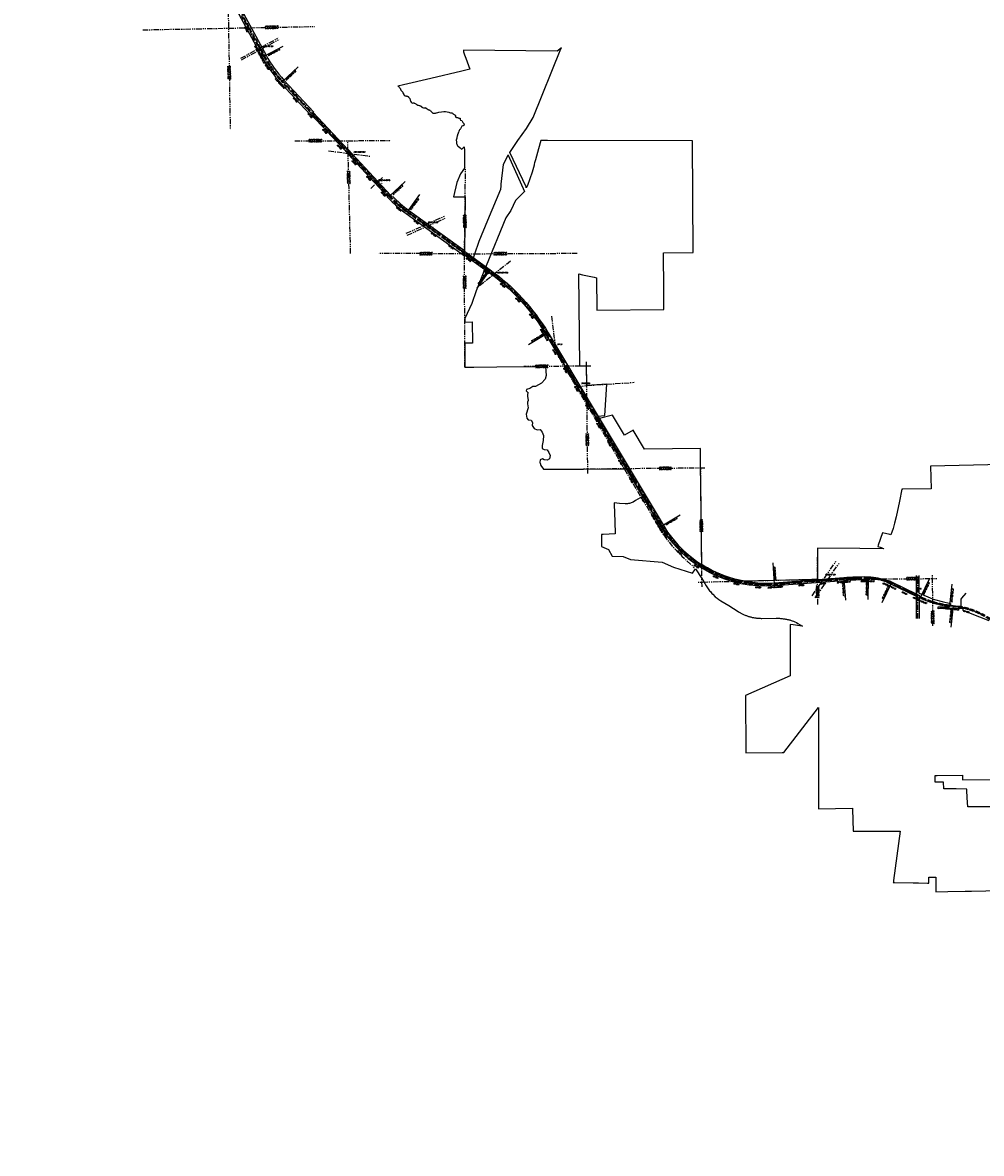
# Model space of a CAD drawing. Extents: x 161904 to 218308, y 394427 to 489441.
# Tile 1 of 19: x 167789 to 190138, y 396111 to 422468. Entities that reach past the tile are written whole.
import ezdxf
from ezdxf.enums import TextEntityAlignment as Align

# ---------------------------------------------------------------- set-up
doc = ezdxf.new("R2010")
doc.units = 0
doc.header["$LTSCALE"] = 200
doc.header["$MEASUREMENT"] = 0
for name, pattern in [('A-PHANTOM2', [1.25, 0.625, -0.125, 0.125, -0.125, 0.125, -0.125]), ('DR_X_EDGE OF WATER', [1.25, 0.625, -0.125, 0.125, -0.125, 0.125, -0.125]), ('GE_X_CENTERLINE 2', [1, 0.625, -0.125, 0.125, -0.125]), ('GE_X_CENTERLINE 4', [3.5, 2, -0.5, 0.5, -0.5]), ('RW_P_Const. Limits 1', [0.7, 0.5, -0.1, 0, -0.1]), ('X_Existing 4', [0.1875, 0.125, -0.0625])]:
    doc.linetypes.add(name, pattern=pattern)
doc.layers.get('0').update_dxf_attribs({"linetype": 'CONTINUOUS'})
for name, color, linetype in [('0_CJS_WORK', 40, 'CONTINUOUS'), ('BR_X_BRIDGE', 210, 'X_Existing 4'), ('DV_X_CORP', 2, 'Dv_X_Corp. Line 3'), ('DV_X_SECTION_LINE', 2, 'A-PHANTOM2'), ('GE_X_CL_100_SCALE', 2, 'GE_X_CENTERLINE 4'), ('GE_X_CL_ROAD', 2, 'GE_X_CENTERLINE 2'), ('GE_X_TEXT', 2, 'CONTINUOUS'), ('HY_X_WATER_EDGE', 124, 'DR_X_EDGE OF WATER'), ('PNTDESC', 3, 'CONTINUOUS'), ('PNTELEV', 5, 'CONTINUOUS'), ('PNTNO', 7, 'CONTINUOUS'), ('PNTS_Abutment', 1, 'CONTINUOUS'), ('RW_P_CLIMITS', 110, 'RW_P_Const. Limits 1'), ('RW_X_RW', 220, 'RW_X_Ex RW')]:
    doc.layers.add(name, color=color, linetype=linetype)
doc.styles.add('LINETYPE', font='romans.shx', dxfattribs={"width": 0.9})
doc.styles.add('PTXT', font='TXT')
doc.styles.add('romans', font='romans.shx', dxfattribs={"width": 0.75, "oblique": 22.5})
doc.linetypes.add('Dv_X_Corp. Line 3', pattern='A,0.175,-0.01,["/",LINETYPE,S=0.1,R=0,X=-0.01,Y=0.034],-0.01,0.175,-0.01,["/",LINETYPE,S=0.05,R=0,X=-0.005,Y=0.017],-0.01', length=0.39)
doc.linetypes.add('RW_X_Ex RW', pattern='A,1,-0.25,1,-0.25,1,-0.25,1,-0.25,["Ex. R/W",LINETYPE,S=0.1,R=0,X=-0.195,Y=-0.05],-0.5', length=5.5)

# ---------------------------------------------------------------- blocks, each defined once
blk = doc.blocks.new('SPT4')
at = {"color": 0, "linetype": 'Continuous'}
blk.add_circle((0, 0), 0.5, dxfattribs=at)
blk = doc.blocks.new('SRVPNO1')
at = {"layer": 'PNTDESC', "style": 'PTXT'}
blk.add_attdef('DESC2', text='', height=1, dxfattribs=at).set_placement((0, -1.75), align=Align.CENTER)
at = {"layer": 'PNTELEV', "style": 'PTXT'}
blk.add_attdef('ELEV2', (1.5, -0.5), '', height=1, dxfattribs=at)
at = {"layer": 'PNTNO', "style": 'PTXT'}
blk.add_attdef('PT#', text='', height=1, dxfattribs=at).set_placement((0, 0.75), align=Align.CENTER)

msp = doc.modelspace()

# ---------------------------------------------------------------- linework, layer by layer
at = {"layer": 'BR_X_BRIDGE'}
for points in [[(173312, 421892), (173302, 421886), (173335, 421826), (173345, 421832)], [(176028, 418752), (176065, 418712), (176072, 418719), (176035, 418759)], [(177139, 417776), (177251, 417696), (177257, 417704), (177145, 417784)], [(186630, 409484), (186366, 409464), (186362, 409453), (186631, 409474)]]:
    msp.add_lwpolyline(points, close=True, dxfattribs=at)
at = {"layer": 'DV_X_CORP', "flags": 128}
msp.add_lwpolyline([(180349, 421881), (180253, 421802), (178068, 421826), (178068, 421814), (178069, 421789), (178073, 421766), (178079, 421742), (178088, 421719), (178121, 421642), (178183, 421471), (178215, 421382), (178031, 421339), (177303, 421168), (176670, 421019), (176539, 420988), (176548, 420981), (176557, 420975), (176566, 420968), (176568, 420967), (176568, 420965), (176571, 420958), (176582, 420943), (176586, 420936), (176592, 420929), (176596, 420925), (176598, 420922), (176600, 420917), (176608, 420896), (176612, 420888), (176619, 420878), (176626, 420874), (176629, 420871), (176636, 420861), (176643, 420852), (176648, 420846), (176651, 420842), (176652, 420841), (176652, 420838), (176653, 420828), (176660, 420813), (176673, 420795), (176677, 420790), (176679, 420784), (176684, 420775), (176696, 420765), (176710, 420763), (176719, 420762), (176730, 420758), (176736, 420757), (176747, 420751), (176759, 420751), (176768, 420746), (176773, 420744), (176781, 420737), (176786, 420733), (176793, 420725), (176801, 420714), (176813, 420700), (176815, 420697), (176817, 420689), (176819, 420680), (176819, 420662), (176827, 420645), (176831, 420632), (176844, 420626), (176844, 420622), (176845, 420610), (176867, 420595), (176883, 420591), (176897, 420596), (176897, 420596), (176898, 420595), (176910, 420595), (176913, 420595), (176917, 420593), (176927, 420589), (176943, 420583), (176957, 420575), (176963, 420570), (176979, 420559), (176999, 420547), (177012, 420542), (177031, 420538), (177044, 420533), (177056, 420531), (177064, 420528), (177068, 420525), (177072, 420522), (177076, 420517), (177083, 420509), (177093, 420503), (177102, 420497), (177112, 420492), (177134, 420484), (177161, 420483), (177172, 420484), (177178, 420486), (177182, 420483), (177191, 420476), (177198, 420472), (177204, 420467), (177213, 420462), (177221, 420457), (177229, 420453), (177234, 420449), (177238, 420446), (177242, 420441), (177251, 420435), (177261, 420432), (177269, 420432), (177274, 420431), (177284, 420426), (177288, 420422), (177295, 420417), (177304, 420407), (177305, 420407), (177319, 420385), (177354, 420360), (177364, 420357), (177385, 420356), (177413, 420358), (177427, 420363), (177434, 420367), (177471, 420376), (177492, 420382), (177550, 420388), (177608, 420398), (177625, 420400), (177650, 420400), (177721, 420383), (177737, 420376), (177766, 420367), (177776, 420363), (177789, 420362), (177796, 420362), (177808, 420356), (177813, 420352), (177820, 420347), (177835, 420336), (177848, 420330), (177849, 420326), (177865, 420320), (177871, 420314), (177880, 420307), (177880, 420303), (177880, 420299), (177870, 420287), (177891, 420265), (177905, 420260), (177915, 420254), (177926, 420253), (177934, 420253), (177939, 420251), (177957, 420245), (177968, 420245), (177971, 420245), (177979, 420243), (177981, 420243), (177983, 420241), (177989, 420238), (177989, 420237), (177989, 420234), (177987, 420226), (177987, 420210), (177994, 420196), (178029, 420188), (178050, 420142), (178077, 420118), (178078, 420081), (178056, 420062), (178028, 420051), (178010, 420020), (178002, 420005), (177997, 419995), (177989, 419987), (177985, 419980), (177978, 419975), (177976, 419973), (177976, 419970), (177968, 419951), (177963, 419943), (177960, 419936), (177949, 419909), (177942, 419897), (177941, 419892), (177939, 419882), (177937, 419877), (177930, 419852), (177924, 419841), (177921, 419836), (177920, 419828), (177917, 419820), (177915, 419815), (177913, 419802), (177909, 419793), (177908, 419791), (177907, 419775), (177896, 419726), (177900, 419688), (177901, 419680), (177903, 419654), (177907, 419637), (177915, 419615), (177921, 419610), (177929, 419599), (177941, 419587), (177989, 419550), (178030, 419514), (178031, 419515), (178085, 419575), (178086, 419486), (178088, 419076), (177998, 418945), (177913, 418739), (177832, 418407), (177832, 418406), (178052, 418407), (178105, 418407), (178091, 417138), (178302, 416986), (178334, 417082), (178432, 417375), (178630, 417866), (178934, 418590), (178941, 418656), (178945, 418699), (178995, 419158), (179106, 419383), (179108, 419380), (179487, 418532), (179279, 418321), (179173, 418091), (179051, 417916), (178596, 416800), (178557, 416704), (178359, 416220), (178263, 415921), (178094, 415568), (178094, 415490), (178268, 415491), (178277, 414997), (178096, 414995), (178097, 414437), (178309, 414439), (178841, 414444), (179974, 414453), (179992, 414241), (179970, 414160), (179888, 414067), (179748, 413986), (179682, 413989), (179612, 413942), (179538, 413917), (179528, 413889), (179547, 413859), (179570, 413837), (179556, 413806), (179556, 413765), (179571, 413661), (179559, 413618), (179559, 413584), (179571, 413492), (179527, 413340), (179542, 413252), (179575, 413211), (179645, 413200), (179675, 413145), (179663, 413078), (179715, 413008), (179785, 412979), (179852, 412986), (179901, 412922), (179929, 412846), (179922, 412728), (179896, 412611), (179900, 412544), (179948, 412515), (180014, 412511), (180058, 412452), (180088, 412378), (180069, 412304), (180018, 412271), (179948, 412279), (179907, 412303), (179855, 412279), (179848, 412212), (179852, 412198), (179867, 412142), (179928, 412063), (180863, 412060), (181858, 412068), (182242, 411426), (182079, 411329), (182019, 411293), (182019, 411293), (181999, 411283), (181977, 411274), (181956, 411267), (181933, 411261), (181910, 411256), (181887, 411254), (181863, 411252), (181840, 411253), (181831, 411254), (181706, 411263), (181580, 411272), (181580, 411240), (181580, 411239), (181591, 410837), (181600, 410550), (181600, 410550), (181318, 410540), (181285, 410539), (181286, 410257), (181449, 410188), (181533, 410030), (181785, 410022), (181955, 409955), (182696, 409895), (182959, 409775), (183402, 409635), (183458, 409712), (183477, 409737), (183624, 409513), (183692, 409396), (183726, 409339), (183740, 409316), (183755, 409293), (183771, 409270), (183787, 409248), (183803, 409226), (183820, 409205), (183838, 409185), (183856, 409164), (183876, 409143), (183935, 409087), (183977, 409052), (184021, 409020), (184066, 408990), (184250, 408883), (184471, 408741), (184489, 408730), (184504, 408721), (184519, 408712), (184534, 408703), (184549, 408695), (184565, 408687), (184581, 408680), (184596, 408672), (184612, 408665), (184628, 408658), (184645, 408652), (184661, 408646), (184677, 408640), (184694, 408634), (184710, 408629), (184727, 408623), (184744, 408619), (184761, 408614), (184778, 408610), (184795, 408606), (184812, 408602), (184829, 408599), (184846, 408596), (184863, 408593), (184880, 408591), (184898, 408589), (184915, 408587), (184932, 408585), (184950, 408584), (184967, 408583), (184985, 408583), (185002, 408582), (185020, 408582), (185356, 408585), (185395, 408585), (185415, 408584), (185435, 408583), (185455, 408582), (185475, 408580), (185477, 408580), (185494, 408578), (185514, 408575), (185534, 408573), (185554, 408569), (185573, 408566), (185593, 408562), (185613, 408558), (185632, 408554), (185651, 408549), (185671, 408544), (185690, 408538), (185702, 408534), (185731, 408524), (185759, 408513), (185793, 408499), (185826, 408483), (185858, 408466), (185969, 408402), (185902, 408410), (185749, 408430), (185683, 408439), (185683, 408427), (185681, 407243), (184642, 406784), (184648, 405446), (185496, 405452), (185535, 405452), (186339, 406508), (186340, 405458), (186342, 404142), (187136, 404155), (187136, 404148), (187136, 404133), (187147, 403622), (187306, 403623), (188246, 403623), (188091, 402469), (188086, 402430), (188085, 402424), (188085, 402424), (188115, 402423), (188549, 402420), (188675, 402417), (188881, 402411), (188915, 402411), (188915, 402412), (188916, 402538), (188916, 402548), (189075, 402547), (189076, 402412), (189076, 402208), (189355, 402214), (189760, 402223), (189817, 402224), (189904, 402226), (190242, 402234), (190392, 402237), (190389, 402463), (190389, 402504), (190389, 402528), (190388, 402594), (190388, 402645), (190388, 402669), (190387, 402745), (190387, 402768), (190386, 402845), (190386, 402863), (190385, 402945), (190383, 403036), (190382, 403063), (190382, 403085), (190379, 403227), (190378, 403287), (190377, 403368), (190376, 403483), (190375, 403509), (190375, 403535), (190375, 403579), (190374, 403670), (190373, 403768), (190371, 403865), (190370, 403963), (190369, 404021), (190369, 404041), (190367, 404190), (190137, 404190), (189885, 404189), (189820, 404189), (189807, 404396), (189799, 404578), (189798, 404602), (189547, 404605), (189377, 404607), (189259, 404609), (189257, 404766), (189060, 404765), (189057, 404923), (189106, 404923), (189696, 404931), (189697, 404821), (190370, 404829), (190363, 406227), (190363, 406315), (190361, 406567), (190360, 406874), (190777, 406879), (192082, 406898), (192060, 408367), (191266, 408359), (191267, 408360), (191268, 408360), (191269, 408360), (191270, 408361), (191271, 408361), (191271, 408361), (191272, 408361), (191273, 408362), (191274, 408362), (191275, 408363), (191276, 408363), (191277, 408363), (191278, 408364), (191279, 408364), (191280, 408364), (191281, 408365), (191282, 408365), (191283, 408365), (191283, 408366), (191284, 408366), (191285, 408367), (191286, 408367), (191287, 408367), (191288, 408368), (191289, 408368), (191290, 408369), (191291, 408369), (191291, 408370), (191292, 408370), (191293, 408370), (191294, 408371), (191295, 408371), (191296, 408372), (191297, 408372), (191298, 408373), (191298, 408373), (191299, 408374), (191300, 408374), (191301, 408375), (191302, 408375), (191303, 408376), (191304, 408376), (191304, 408377), (191305, 408377), (191306, 408378), (191307, 408378), (191308, 408379), (191309, 408379), (191310, 408380), (191310, 408380), (191311, 408381), (191312, 408381), (191313, 408382), (191314, 408383), (191314, 408383), (191315, 408384), (191316, 408384), (191317, 408385), (191318, 408385), (191318, 408386), (191319, 408387), (191320, 408387), (191321, 408388), (191322, 408388), (191322, 408389), (191323, 408390), (191324, 408390), (191325, 408391), (191325, 408392), (191326, 408392), (191327, 408393), (191328, 408393), (191328, 408394), (191329, 408395), (191330, 408395), (191331, 408396), (191331, 408397), (191332, 408397), (191333, 408398), (191334, 408399), (191334, 408399), (191335, 408400), (191336, 408401), (191336, 408401), (191337, 408402), (191338, 408403), (191339, 408404), (191339, 408404), (191340, 408405), (191341, 408406), (191341, 408406), (191342, 408407), (191343, 408408), (191343, 408409), (191344, 408409), (191345, 408410), (191345, 408411), (191346, 408411), (191347, 408412), (191347, 408413), (191348, 408414), (191349, 408415), (191349, 408415), (191350, 408416), (191350, 408417), (191351, 408418), (191352, 408418), (191352, 408419), (191353, 408420), (191353, 408421), (191354, 408421), (191355, 408422), (191355, 408423), (191356, 408424), (191356, 408425), (191357, 408425), (191358, 408426), (191358, 408427), (191359, 408428), (191359, 408429), (191360, 408430), (191360, 408430), (191361, 408431), (191361, 408432), (191362, 408433), (191362, 408434), (191363, 408435), (191363, 408435), (191364, 408436), (191364, 408437), (191365, 408438), (191365, 408439), (191366, 408440), (191366, 408440), (191367, 408441), (191367, 408442), (191368, 408443), (191368, 408444), (191369, 408445), (191369, 408446), (191370, 408447), (191370, 408447), (191371, 408448), (191371, 408449), (191372, 408450), (191372, 408451), (191372, 408452), (191373, 408453), (191373, 408454), (191374, 408455), (191374, 408455), (191374, 408456), (191375, 408457), (191375, 408458), (191376, 408459), (191376, 408460), (191376, 408461), (191377, 408462), (191377, 408463), (191378, 408464), (191378, 408465), (191378, 408465), (191379, 408466), (191379, 408467), (191380, 408468), (191380, 408469), (191380, 408470), (191381, 408471), (191381, 408472), (191382, 408473), (191382, 408474), (191382, 408475), (191383, 408476), (191383, 408476), (191384, 408477), (191384, 408478), (191384, 408479), (191385, 408480), (191385, 408481), (191385, 408482), (191386, 408483), (191386, 408484), (191386, 408485), (191387, 408486), (191387, 408487), (191388, 408488), (191388, 408489), (191388, 408489), (191389, 408490), (191389, 408491), (191389, 408492), (191390, 408493), (191390, 408494), (191390, 408495), (191391, 408496), (191391, 408497), (191391, 408498), (191392, 408499), (191392, 408500), (191392, 408501), (191393, 408502), (191393, 408503), (191394, 408503), (191394, 408504), (191394, 408505), (191395, 408506), (191395, 408507), (191395, 408508), (191396, 408509), (191396, 408510), (191396, 408511), (191396, 408512), (191397, 408513), (191397, 408514), (191397, 408515), (191398, 408516), (191398, 408517), (191398, 408518), (191399, 408518), (191399, 408519), (191399, 408520), (191400, 408521), (191400, 408522), (191400, 408523), (191401, 408524), (191401, 408525), (191401, 408526), (191401, 408527), (191402, 408528), (191402, 408529), (191402, 408530), (191403, 408531), (191403, 408532), (191403, 408533), (191404, 408534), (191404, 408535), (191404, 408536), (191404, 408537), (191405, 408537), (191405, 408538), (191405, 408539), (191406, 408540), (191406, 408541), (191406, 408542), (191406, 408543), (191407, 408544), (191407, 408545), (191407, 408546), (191407, 408547), (191408, 408548), (191408, 408549), (191408, 408550), (191408, 408551), (191409, 408552), (191409, 408553), (191409, 408554), (191410, 408555), (191410, 408556), (191410, 408557), (191410, 408558), (191411, 408559), (191411, 408560), (191411, 408561), (191411, 408561), (191412, 408562), (191412, 408563), (191412, 408564), (191412, 408565), (191412, 408566), (191413, 408567), (191413, 408568), (191413, 408569), (191413, 408570), (191414, 408571), (191414, 408572), (191414, 408573), (191414, 408574), (191415, 408575), (191415, 408576), (191415, 408577), (191415, 408578), (191415, 408579), (191416, 408580), (191416, 408581), (191416, 408582), (191416, 408583), (191417, 408584), (191417, 408585), (191417, 408586), (191417, 408587), (191417, 408588), (191418, 408589), (191418, 408590), (191418, 408591), (191418, 408592), (191418, 408593), (191419, 408594), (191419, 408595), (191419, 408595), (191419, 408596), (191419, 408597), (191419, 408598), (191420, 408599), (191420, 408600), (191420, 408601), (191420, 408602), (191420, 408603), (191421, 408604), (191421, 408605), (191421, 408606), (191421, 408607), (191421, 408608), (191421, 408609), (191422, 408610), (191422, 408611), (191422, 408612), (191422, 408613), (191422, 408614), (191422, 408615), (191423, 408616), (191423, 408617), (191423, 408618), (191423, 408619), (191423, 408620), (191423, 408621), (191471, 408931), (191568, 409414), (191568, 409415), (191568, 409416), (191568, 409417), (191568, 409418), (191569, 409418), (191569, 409419), (191569, 409420), (191569, 409421), (191570, 409422), (191570, 409423), (191570, 409424), (191570, 409425), (191571, 409426), (191571, 409427), (191571, 409428), (191571, 409429), (191572, 409430), (191572, 409431), (191572, 409432), (191573, 409433), (191573, 409434), (191573, 409435), (191574, 409436), (191574, 409437), (191574, 409438), (191575, 409438), (191575, 409439), (191575, 409440), (191576, 409441), (191576, 409442), (191577, 409443), (191577, 409444), (191577, 409445), (191578, 409446), (191578, 409447), (191579, 409448), (191579, 409449), (191579, 409449), (191580, 409450), (191580, 409451), (191581, 409452), (191581, 409453), (191582, 409454), (191582, 409455), (191583, 409456), (191583, 409457), (191584, 409457), (191584, 409458), (191585, 409459), (191585, 409460), (191586, 409461), (191586, 409462), (191587, 409463), (191587, 409463), (191588, 409464), (191588, 409465), (191589, 409466), (191589, 409467), (191590, 409468), (191590, 409468), (191591, 409469), (191591, 409470), (191592, 409471), (191593, 409472), (191593, 409473), (191594, 409473), (191594, 409474), (191595, 409475), (191596, 409476), (191596, 409476), (191597, 409477), (191597, 409478), (191598, 409479), (191599, 409480), (191599, 409480), (191600, 409481), (191601, 409482), (191601, 409483), (191602, 409483), (191603, 409484), (191603, 409485), (191604, 409486), (191605, 409486), (191605, 409487), (191606, 409488), (191607, 409488), (191607, 409489), (191608, 409490), (191609, 409491), (191609, 409491), (191610, 409492), (191611, 409493), (191612, 409493), (191612, 409494), (191613, 409495), (191614, 409495), (191615, 409496), (191615, 409497), (191616, 409497), (191617, 409498), (191618, 409499), (191618, 409499), (191619, 409500), (191620, 409500), (191621, 409501), (191622, 409502), (191622, 409502), (191623, 409503), (191624, 409504), (191625, 409504), (191625, 409505), (191626, 409505), (191627, 409506), (191628, 409506), (191629, 409507), (191630, 409508), (191630, 409508), (191631, 409509), (191632, 409509), (191633, 409510), (191634, 409510), (191635, 409511), (191635, 409511), (191636, 409512), (191637, 409512), (191638, 409513), (191639, 409513), (191640, 409514), (191641, 409514), (191641, 409515), (191642, 409515), (191643, 409516), (191642, 409549), (191642, 409580), (191627, 412188), (188954, 412129), (188964, 411600), (188310, 411594), (188280, 411594), (188232, 411315), (188148, 410947), (188113, 410801), (188078, 410677), (188028, 410530), (188003, 410535), (187831, 410575), (187735, 410285), (187727, 410256), (187748, 410250), (187776, 410240), (187782, 410238), (187804, 410230), (187832, 410220), (187859, 410208), (187867, 410205), (187860, 410205), (187306, 410211), (186316, 410221), (186319, 409488), (185312, 409463), (184630, 409446), (184541, 409463), (184430, 409488), (184359, 409507), (184268, 409534), (184149, 409574), (183964, 409650), (183931, 409665), (183874, 409692), (183751, 409757), (183692, 409791), (183620, 409835), (183594, 412199), (183591, 412540), (182282, 412527), (182018, 412970), (181819, 412851), (181539, 413322), (181233, 413241), (181201, 413294), (181360, 413307), (181404, 414039), (180940, 414009), (180935, 414462), (180781, 414461), (180755, 416609), (180842, 416590), (181112, 416533), (181166, 416520), (181176, 415769), (182737, 415783), (182734, 416239), (182730, 417105), (183422, 417109), (183407, 419714), (180024, 419722), (179871, 419722), (179871, 419722), (179815, 419524), (179744, 419270), (179724, 419198), (179716, 419169), (179711, 419147), (179665, 418979), (179554, 418675), (179529, 418621), (179526, 418637), (179143, 419444), (179335, 419723), (179531, 420000), (179689, 420258), (180333, 421859)], close=True, dxfattribs=at)
at = {"layer": 'DV_X_SECTION_LINE'}
for p, q in [((172543, 424975, 1171), (172628, 419975, 1171)), ((170588, 422300), (172588, 422339)), ((172588, 422339), (174589, 422378)), ((174133, 419713, 1156), (175133, 419716, 1156)), ((175133, 419716, 1156), (175370, 419716, 1156)), ((175370, 419716, 1156), (176370, 419719, 1156)), ((175376, 419456, 1156), (175370, 419716, 1156)), ((175435, 417090, 1156), (175376, 419456, 1156)), ((178090, 417080), (178113, 419080)), ((178090, 417080), (176090, 417087)), ((178090, 417080), (180731, 417093)), ((178097, 414437), (178090, 417080)), ((181035, 414463, 1149), (179469, 414449, 1149)), ((180964, 411960, 1141), (180934, 414562, 1141)), ((181896, 412069, 1141), (180863, 412060, 1141)), ((183695, 412085, 1141), (181896, 412069, 1141)), ((183620, 409796), (183594, 412184)), ((183626, 409320), (183620, 409796)), ((184511, 409443), (183525, 409418)), ((186319, 409488), (184511, 409443))]:
    msp.add_line(p, q, dxfattribs=at)
for points in [[(186324, 408906), (186316, 410005)], [(189008, 408411), (188999, 409609)], [(186319, 409488), (189099, 409510)]]:
    msp.add_lwpolyline(points, dxfattribs=at)
at = {"layer": 'GE_X_CL_100_SCALE', "flags": 128}
msp.add_lwpolyline([(212166, 396111, 0.202852), (212713, 397352), (212713, 397352), (212713, 397352), (212713, 397352, 0.108764), (212549, 398152), (212549, 398152, 0.04547), (212421, 398382), (212421, 398382, 0.123492), (211780, 398950), (210023, 399862), (208345, 400727, 0.110524), (205706, 401416), (202414, 401533), (201503, 401565, -0.095566), (199220, 402090, -0.015383), (199109, 402143), (198881, 402261, -0.005658), (198757, 402327), (195553, 404082, 0.031494), (195496, 404109, -0.031411), (195418, 404145), (194898, 404430, -0.064889), (193463, 405477), (191483, 407359, -0.036524), (190920, 407977), (190785, 408149, 0.203646), (189477, 408871), (189405, 408878, -0.085862), (188721, 409070), (188036, 409397, 0.110077), (187497, 409521), (187495, 409521, 0.020424), (186931, 409501), (186931, 409501), (185318, 409380, -0.284033), (182689, 410742), (181107, 413386), (180012, 415218, 0.102147), (178668, 416681), (176758, 418057, -0.048711), (176340, 418425), (173844, 421095, -0.063768), (173419, 421685), (171330, 425537, -0.308633), (171339, 425632), (171350, 425645, 0.308709), (171363, 425768), (171064, 426320, 0.209681), (170994, 426374, -0.192237), (170928, 426422), (170568, 426990, 0.226969), (170488, 427040), (170486, 427040, -0.227282), (170406, 427091), (170406, 427091), (169978, 427768, -0.09406), (169701, 428472), (169586, 429073, -0.162829), (169599, 429167), (169629, 429229, 0.173462), (169641, 429330), (169620, 429421, 0.11918), (169600, 429461), (169477, 429605, -0.093546), (169448, 429656), (169448, 429656), (169328, 430006, -0.063178), (169231, 430475), (169221, 430600, 0.06482), (169213, 430638, -0.06482), (169205, 430675), (169186, 430921, -0.06482), (169188, 430960), (169188, 430960, 0.06482), (169190, 430998), (169061, 432631, 0.083668), (168856, 433451), (168231, 434879, -0.036508), (168073, 435329), (168073, 435329, 0.127445), (168029, 435405), (167803, 435636), (167803, 435636, -0.393695), (167802, 435705), (167802, 435705), (167941, 435861, 0.203664), (167967, 435939), (167967, 435939, -0.082651), (168062, 437009), (168528, 438812, -0.091606), (169229, 440317), (169229, 440317, 0.104607), (169278, 440431), (169298, 440530, 0.143769), (169288, 440649), (169239, 440776, -0.46004), (169311, 440910), (169549, 440962, 0.212662), (169811, 441154), (169811, 441154, 0.052964), (170028, 441652), (170028, 441652), (170255, 442373, -0.037877), (170512, 443015), (171840, 445718, 0.082591), (171854, 445765), (171859, 445804, -0.229485), (171878, 445833), (171923, 445860, 0.230976), (171942, 445890), (171945, 445912, -0.084017), (171959, 445960), (172014, 446072, 0.115819), (172405, 447771), (172399, 449065, -0.092061), (172409, 449119, 0.092061), (172419, 449173), (172416, 449707, 0.092061), (172406, 449761, -0.092061), (172396, 449815), (172395, 449921, -0.12717), (172719, 451198), (173072, 451842, 0.101362), (173478, 453156), (173526, 453652, -0.122238), (174263, 455731), (174835, 456597, -0.024427), (175098, 456955), (175385, 457309, 0.080263), (175715, 457884), (175819, 458159, -0.162217), (176675, 459212), (180210, 461459, -0.181266), (182026, 461842), (184003, 461541)], format="xyb", dxfattribs=at)
at = {"layer": 'GE_X_CL_ROAD'}
for points in [[(174919, 419478), (175911, 419352)], [(178441, 416337), (179162, 416916)], [(180691, 413982), (180940, 414009), (181404, 414039), (182045, 414084)]]:
    msp.add_lwpolyline(points, dxfattribs=at)
at = {"layer": 'GE_X_CL_ROAD', "flags": 128}
for points in [[(180116, 415625), (180195, 415005), (180205, 414931), (180212, 414890), (180220, 414849), (180229, 414806), (180241, 414767), (180254, 414730), (180270, 414699), (180284, 414671), (180300, 414644), (180361, 414535), (180427, 414427), (181071, 413340), (181814, 412065), (182632, 410694), (182725, 410543), (182854, 410363), (182968, 410226), (183091, 410097), (183155, 410035), (183368, 409839), (183442, 409764)], [(188660, 408582), (188659, 409582)]]:
    msp.add_lwpolyline(points, dxfattribs=at)
at = {"layer": 'GE_X_TEXT'}
for p, q in [((173419, 421685), (173859, 421923)), ((173844, 421095), (174210, 421436)), ((176340, 418425), (176705, 418766)), ((176758, 418057), (177050, 418463)), ((178668, 416681), (178376, 416275)), ((180012, 415218), (179583, 414961)), ((182689, 410742), (183118, 410999)), ((185318, 409380), (185281, 409878)), ((186931, 409501), (186969, 409003)), ((187495, 409521), (187492, 409021)), ((187497, 409521), (187494, 409021)), ((188036, 409397), (187821, 408946)), ((188721, 409070), (188936, 409522)), ((189405, 408878), (189456, 409376)), ((189477, 408871), (189426, 408374))]:
    msp.add_line(p, q, dxfattribs=at)
for points in [[(173006, 422418), (173030, 422431)], [(173053, 422330), (173078, 422343)], [(173101, 422242), (173126, 422255)], [(173149, 422154), (173173, 422167)], [(173196, 422066), (173221, 422079)], [(173244, 421978), (173269, 421992)], [(173292, 421890), (173316, 421904)], [(173339, 421802), (173364, 421816)], [(173387, 421715), (173412, 421728)], [(173407, 421678), (173431, 421691)], [(173435, 421627), (173460, 421640)], [(173487, 421540), (173510, 421555)], [(173541, 421456), (173564, 421471)], [(173598, 421373), (173621, 421389)], [(173658, 421292), (173680, 421309)], [(173721, 421214), (173742, 421232)], [(173786, 421138), (173807, 421156)], [(173834, 421085), (173855, 421104)], [(173854, 421064), (173874, 421083)], [(173922, 420991), (173943, 421010)], [(173991, 420918), (174011, 420937)], [(174059, 420845), (174079, 420864)], [(174127, 420771), (174148, 420791)], [(174195, 420698), (174216, 420718)], [(174264, 420625), (174284, 420645)], [(174332, 420552), (174352, 420571)], [(174400, 420479), (174421, 420498)], [(174469, 420406), (174489, 420425)], [(174537, 420333), (174557, 420352)], [(174605, 420260), (174626, 420279)], [(174673, 420187), (174694, 420206)], [(174742, 420114), (174762, 420133)], [(174810, 420041), (174831, 420060)], [(174878, 419968), (174899, 419987)], [(174947, 419895), (174967, 419914)], [(175015, 419822), (175035, 419841)], [(175083, 419749), (175104, 419768)], [(175152, 419676), (175172, 419695)], [(175220, 419603), (175240, 419622)], [(175288, 419530), (175309, 419549)], [(175356, 419457), (175377, 419476)], [(175425, 419384), (175445, 419403)], [(175493, 419310), (175513, 419330)], [(175561, 419237), (175582, 419257)], [(175630, 419164), (175650, 419184)], [(175698, 419091), (175718, 419110)], [(175766, 419018), (175787, 419037)], [(175834, 418945), (175855, 418964)], [(175903, 418872), (175923, 418891)], [(175971, 418799), (175991, 418818)], [(176039, 418726), (176060, 418745)], [(176108, 418653), (176128, 418672)], [(176176, 418580), (176196, 418599)], [(176244, 418507), (176265, 418526)], [(176312, 418434), (176333, 418453)], [(176330, 418415), (176350, 418434)], [(176382, 418361), (176402, 418381)], [(176453, 418291), (176473, 418311)], [(176528, 418223), (176546, 418244)], [(176604, 418158), (176622, 418180)], [(176683, 418095), (176700, 418118)], [(176750, 418046), (176766, 418069)], [(176764, 418036), (176780, 418058)], [(176845, 417977), (176861, 418000)], [(176926, 417919), (176942, 417942)], [(177007, 417860), (177023, 417883)], [(177088, 417802), (177104, 417825)], [(177169, 417743), (177186, 417766)], [(177250, 417685), (177267, 417708)], [(177332, 417627), (177348, 417649)], [(177413, 417568), (177429, 417591)], [(177494, 417510), (177510, 417532)], [(177575, 417451), (177591, 417474)], [(177656, 417393), (177672, 417415)], [(177737, 417334), (177754, 417357)], [(177818, 417276), (177835, 417299)], [(177899, 417217), (177916, 417240)], [(177981, 417159), (177997, 417182)], [(178062, 417100), (178078, 417123)], [(178143, 417042), (178159, 417065)], [(178224, 416984), (178240, 417006)], [(178305, 416925), (178321, 416948)], [(178386, 416867), (178403, 416889)], [(178467, 416808), (178484, 416831)], [(178549, 416750), (178565, 416772)], [(178630, 416691), (178646, 416714)], [(178660, 416669), (178677, 416692)], [(178710, 416633), (178727, 416655)], [(178790, 416572), (178807, 416595)], [(178868, 416511), (178886, 416533)], [(178945, 416447), (178963, 416469)], [(179021, 416383), (179040, 416404)], [(179095, 416316), (179114, 416337)], [(179169, 416248), (179188, 416269)], [(179240, 416179), (179260, 416199)], [(179310, 416108), (179330, 416128)], [(179379, 416036), (179400, 416055)], [(179446, 415962), (179467, 415981)], [(179512, 415887), (179533, 415906)], [(179576, 415811), (179598, 415829)], [(179639, 415734), (179661, 415751)], [(179700, 415655), (179722, 415672)], [(179760, 415575), (179782, 415591)], [(179817, 415493), (179840, 415509)], [(179874, 415411), (179897, 415427)], [(179928, 415328), (179952, 415343)], [(179981, 415243), (180005, 415257)], [(180000, 415211), (180024, 415225)], [(180032, 415157), (180056, 415172)], [(180083, 415071), (180107, 415086)], [(180135, 414986), (180159, 415000)], [(180186, 414900), (180210, 414914)], [(180237, 414814), (180261, 414828)], [(180289, 414728), (180313, 414742)], [(180340, 414642), (180364, 414657)], [(180391, 414556), (180415, 414571)], [(180443, 414471), (180467, 414485)], [(180494, 414385), (180518, 414399)], [(180545, 414299), (180569, 414313)], [(180597, 414213), (180621, 414228)], [(180648, 414127), (180672, 414142)], [(180699, 414042), (180723, 414056)], [(180751, 413956), (180775, 413970)], [(180802, 413870), (180826, 413884)], [(180853, 413784), (180877, 413798)], [(180905, 413698), (180929, 413713)], [(180956, 413612), (180980, 413627)], [(181007, 413527), (181031, 413541)], [(181059, 413441), (181083, 413455)], [(181110, 413355), (181134, 413369)], [(181161, 413269), (181185, 413284)], [(181213, 413183), (181237, 413198)], [(181264, 413098), (181288, 413112)], [(181315, 413012), (181339, 413026)], [(181367, 412926), (181391, 412940)], [(181418, 412840), (181442, 412854)], [(181469, 412754), (181493, 412769)], [(181521, 412668), (181545, 412683)], [(181572, 412583), (181596, 412597)], [(181623, 412497), (181647, 412511)], [(181675, 412411), (181699, 412425)], [(181726, 412325), (181750, 412340)], [(181777, 412239), (181801, 412254)], [(181829, 412154), (181853, 412168)], [(181880, 412068), (181904, 412082)], [(181931, 411982), (181955, 411996)], [(181983, 411896), (182007, 411910)], [(182034, 411810), (182058, 411825)], [(182085, 411724), (182109, 411739)], [(182137, 411639), (182161, 411653)], [(182188, 411553), (182212, 411567)], [(182239, 411467), (182263, 411481)], [(182291, 411381), (182315, 411396)], [(182342, 411295), (182366, 411310)], [(182393, 411210), (182417, 411224)], [(182445, 411124), (182469, 411138)], [(182496, 411038), (182520, 411052)], [(182547, 410952), (182571, 410966)], [(182599, 410866), (182623, 410881)], [(182650, 410780), (182674, 410795)], [(182677, 410735), (182701, 410750)], [(182702, 410695), (182726, 410709)], [(182756, 410610), (182780, 410626)], [(182814, 410528), (182837, 410544)], [(182874, 410448), (182896, 410465)], [(182938, 410369), (182959, 410387)], [(183003, 410294), (183024, 410312)], [(183072, 410220), (183092, 410240)], [(183143, 410149), (183163, 410169)], [(183217, 410081), (183236, 410102)], [(183293, 410015), (183311, 410036)], [(183371, 409952), (183388, 409974)], [(183452, 409892), (183468, 409915)], [(183534, 409835), (183550, 409858)], [(183619, 409780), (183633, 409804)], [(183705, 409729), (183719, 409753)], [(183793, 409681), (183806, 409706)], [(183883, 409636), (183895, 409661)], [(183975, 409594), (183986, 409620)], [(184067, 409555), (184078, 409581)], [(184161, 409520), (184171, 409547)], [(184257, 409488), (184265, 409515)], [(184353, 409460), (184361, 409487)], [(184450, 409435), (184457, 409462)], [(184549, 409413), (184554, 409441)], [(184647, 409395), (184652, 409423)], [(184747, 409381), (184750, 409408)], [(184847, 409370), (184849, 409398)], [(184947, 409362), (184949, 409390)], [(185047, 409358), (185048, 409386)], [(185148, 409358), (185148, 409386)], [(185248, 409361), (185247, 409389)], [(185319, 409366), (185317, 409394)], [(185348, 409368), (185346, 409396)], [(185448, 409375), (185446, 409403)], [(185548, 409383), (185546, 409411)], [(185648, 409391), (185646, 409418)], [(185747, 409398), (185745, 409426)], [(185847, 409406), (185845, 409433)], [(185947, 409413), (185945, 409441)], [(186046, 409421), (186044, 409449)], [(186146, 409428), (186144, 409456)], [(186246, 409436), (186244, 409464)], [(186346, 409443), (186344, 409471)], [(186445, 409451), (186443, 409479)], [(186545, 409458), (186543, 409486)], [(186645, 409466), (186643, 409494)], [(186745, 409473), (186742, 409501)], [(186844, 409481), (186842, 409509)], [(186932, 409487), (186930, 409515)], [(186944, 409488), (186942, 409516)], [(187044, 409495), (187042, 409523)], [(187143, 409500), (187142, 409528)], [(187243, 409504), (187242, 409532)], [(187343, 409506), (187342, 409534)], [(187442, 409507), (187442, 409535)], [(187495, 409507), (187495, 409535)], [(187497, 409507), (187497, 409535)], [(187542, 409506), (187543, 409534)], [(187640, 409498), (187644, 409525)], [(187738, 409482), (187744, 409509)], [(187834, 409459), (187842, 409485)], [(187928, 409428), (187938, 409454)], [(188019, 409390), (188031, 409415)], [(188030, 409384), (188042, 409410)], [(188109, 409347), (188121, 409372)], [(188200, 409304), (188212, 409329)], [(188290, 409261), (188302, 409286)], [(188380, 409217), (188392, 409243)], [(188470, 409174), (188482, 409200)], [(188561, 409131), (188573, 409157)], [(188651, 409088), (188663, 409114)], [(188715, 409058), (188727, 409083)], [(188741, 409045), (188753, 409071)], [(188834, 409006), (188844, 409032)], [(188928, 408970), (188937, 408997)], [(189024, 408939), (189032, 408966)], [(189121, 408913), (189128, 408940)], [(189220, 408892), (189225, 408919)], [(189319, 408875), (189323, 408903)], [(189404, 408864), (189407, 408892)], [(189419, 408863), (189421, 408891)], [(189476, 408857), (189478, 408885)], [(189518, 408852), (189521, 408880)], [(189616, 408837), (189621, 408865)], [(189713, 408817), (189719, 408845)], [(189809, 408792), (189817, 408819)], [(189904, 408762), (189913, 408789)], [(189997, 408727), (190007, 408753)], [(190088, 408687), (190099, 408713)]]:
    msp.add_lwpolyline(points, dxfattribs=at)
at = {"layer": 'HY_X_WATER_EDGE'}
for points in [[(172874, 421638), (173754, 422115)], [(172894, 421603), (173773, 422080)], [(175904, 418599), (176196, 418872)], [(176733, 417557), (177644, 417967)], [(176753, 417512), (177665, 417922)], [(186195, 409110), (186763, 409933)], [(186266, 409061), (186833, 409884)]]:
    msp.add_lwpolyline(points, dxfattribs=at)
at = {"layer": 'PNTS_Abutment'}
for p in [(176032, 418756), (176069, 418716), (177143, 417781), (177255, 417701), (186364, 409460), (186631, 409479)]:
    msp.add_point(p, dxfattribs=at)
at = {"layer": 'RW_P_CLIMITS'}
for points in [[(190648, 408284, 0.180179), (189476, 408857), (189404, 408863, -0.07735), (188741, 409045), (188719, 409056), (188691, 409066), (188691, 409052), (188639, 409078), (188626, 409078), (188626, 409093), (188573, 409129), (188031, 409386, 0.106898), (187497, 409509), (187495, 409506, 0.020424), (186932, 409486), (186932, 409486), (185319, 409365, -0.284033), (182676, 410735), (181095, 413379), (180750, 413935), (180738, 413957), (180725, 413983), (180711, 414021), (180288, 414728), (180241, 414809), (180208, 414862), (180194, 414884), (180193, 414884), (180126, 414998), (179999, 415210, 0.102147), (178794, 416568), (178768, 416576), (178737, 416599), (178660, 416668), (176749, 418045, -0.048711), (176329, 418415), (175418, 419389), (175392, 419402), (175386, 419424), (173833, 421084, -0.063768), (173406, 421678), (171317, 425529, -0.308633)], [(171343, 425544), (173432, 421692, 0.063768), (173855, 421105), (175405, 419447), (175435, 419433), (175437, 419413), (176351, 418435, 0.048711), (176767, 418069), (178677, 416693), (178813, 416608, -0.094623), (180025, 415226), (180183, 414980), (180234, 414878), (180266, 414824), (180314, 414743), (180736, 414036), (180756, 414001), (180765, 413989), (180791, 413945), (181120, 413394), (182702, 410750, 0.284033), (185317, 409395), (186930, 409516), (186930, 409516, -0.020424), (187495, 409536), (187497, 409536, -0.110077), (188043, 409411), (188593, 409148), (188650, 409121), (188673, 409120), (188687, 409120), (188689, 409103), (188732, 409083), (188754, 409072, 0.082331), (189407, 408893), (189420, 408883), (189606, 408864, -0.164965), (190670, 408304)]]:
    msp.add_lwpolyline(points, format="xyb", dxfattribs=at)
at = {"layer": 'RW_X_RW', "flags": 128}
for points in [[(170705, 426524), (170803, 426369, -0.016541), (171056, 425936), (171056, 425936), (173375, 421661, 0.063768), (173808, 421060), (174493, 420328)], [(170821, 426527), (170887, 426422, -0.016541), (171144, 425983), (173463, 421709, 0.063768), (173881, 421129), (174577, 420384)], [(175375, 419512), (176368, 418450, 0.004453), (176402, 418414)], [(176287, 418408), (176304, 418391, 0.048711), (176729, 418017), (178090, 417036)], [(176419, 418415, 0.043312), (176787, 418097), (178091, 417158)], [(178090, 417057), (178649, 416654, -0.102147), (179984, 415201), (181079, 413369), (182661, 410725, 0.284033), (185321, 409347), (186934, 409468), (186934, 409468, -0.020424), (187495, 409488), (187497, 409488, -0.002174), (187507, 409488)], [(178091, 417138), (178688, 416707, -0.102147), (180040, 415235), (181136, 413403), (182718, 410759, 0.284033), (185316, 409413), (186929, 409534), (186929, 409534, -0.020424), (187495, 409554), (187497, 409554, -0.002174), (187508, 409554)], [(187951, 409455, 0.087976), (187508, 409541)], [(187953, 409418, 0.090962), (187508, 409507)], [(188629, 409148), (188049, 409424, 0.020554), (187951, 409466)], [(188626, 409093), (188028, 409379, 0.01621), (187953, 409411)]]:
    msp.add_lwpolyline(points, format="xyb", dxfattribs=at)
for points in [[(174507, 420337), (175377, 419406)], [(174563, 420374), (175375, 419506)], [(175377, 419400), (176304, 418409)], [(187507, 409488), (187508, 409507)], [(187508, 409541), (187508, 409554)], [(187951, 409455), (187951, 409466)], [(187953, 409411), (187953, 409418)], [(188629, 409148), (188629, 409582)], [(188689, 409170), (188689, 409582)], [(188627, 408582), (188626, 409093)], [(190318, 408523), (190316, 408524), (189887, 408696), (189870, 408703), (189713, 408766), (189713, 408813), (189682, 408812), (189509, 408811), (189439, 408811), (189420, 408811), (189369, 408810), (189309, 408810), (189169, 408809), (189129, 408808), (189128, 408852), (189395, 408853), (189396, 408863), (189330, 408872), (189263, 408882), (189197, 408895), (189132, 408910), (189067, 408927), (189002, 408946), (188963, 408958), (188925, 408972), (188925, 408966), (188857, 408991), (188856, 408992), (188855, 408992), (188854, 408993), (188853, 408993), (188852, 408994), (188851, 408994), (188850, 408994), (188849, 408995), (188848, 408995), (188847, 408995), (188846, 408996), (188845, 408996), (188844, 408996), (188843, 408997), (188843, 408997), (188842, 408998), (188841, 408998), (188840, 408998), (188839, 408999), (188838, 408999), (188837, 408999), (188836, 409000), (188835, 409000), (188834, 409001), (188833, 409001), (188832, 409001), (188831, 409002), (188830, 409002), (188830, 409002), (188829, 409003), (188828, 409003), (188827, 409004), (188826, 409004), (188825, 409004), (188824, 409005), (188823, 409005), (188822, 409005), (188821, 409006), (188820, 409006), (188819, 409007), (188818, 409007), (188817, 409007), (188817, 409008), (188816, 409008), (188815, 409008), (188814, 409009), (188813, 409009), (188812, 409010), (188811, 409010), (188810, 409010), (188809, 409011), (188808, 409011), (188807, 409011), (188806, 409012), (188805, 409012), (188805, 409013), (188804, 409013), (188803, 409013), (188802, 409014), (188801, 409014), (188800, 409015), (188799, 409015), (188798, 409015), (188797, 409016), (188796, 409016), (188795, 409017), (188794, 409017), (188793, 409017), (188793, 409018), (188792, 409018), (188791, 409018), (188790, 409019), (188789, 409019), (188788, 409020), (188787, 409020), (188786, 409020), (188785, 409021), (188784, 409021), (188783, 409022), (188782, 409022), (188782, 409022), (188781, 409023), (188780, 409023), (188779, 409024), (188778, 409024), (188777, 409024), (188776, 409025), (188775, 409025), (188774, 409026), (188773, 409026), (188772, 409026), (188771, 409027), (188771, 409027), (188770, 409028), (188769, 409028), (188768, 409028), (188767, 409029), (188766, 409029), (188765, 409030), (188764, 409030), (188763, 409030), (188762, 409031), (188761, 409031), (188760, 409032), (188760, 409032), (188759, 409032), (188758, 409033), (188757, 409033), (188756, 409034), (188755, 409034), (188754, 409034), (188753, 409035), (188752, 409035), (188751, 409036), (188750, 409036), (188750, 409037), (188749, 409037), (188748, 409037), (188747, 409038), (188746, 409038), (188745, 409039), (188744, 409039), (188743, 409039), (188742, 409040), (188741, 409040), (188740, 409041), (188740, 409041), (188739, 409042), (188738, 409042), (188737, 409042), (188736, 409043), (188735, 409043), (188734, 409044), (188733, 409044), (188732, 409044), (188731, 409045), (188730, 409045), (188730, 409046), (188729, 409046), (188728, 409047), (188727, 409047), (188726, 409047), (188725, 409048), (188724, 409048), (188723, 409049), (188722, 409049), (188721, 409050), (188720, 409050), (188720, 409050), (188719, 409051), (188718, 409051), (188717, 409052), (188716, 409052), (188715, 409052), (188714, 409053), (188713, 409053), (188712, 409054), (188711, 409054), (188711, 409055), (188710, 409055), (188692, 409063)], [(188693, 408582), (188692, 409063)]]:
    msp.add_lwpolyline(points, dxfattribs=at)
at = {"layer": 'RW_X_RW'}
msp.add_lwpolyline([(188689, 409170), (189002, 409040), (189043, 409023), (189224, 408977), (189419, 408928), (189420, 408883), (189533, 408871), (189665, 408857), (189665, 408872), (189664, 409032), (189680, 409055), (189781, 409172)], dxfattribs=at)

# ---------------------------------------------------------------- block references
at = {"layer": 'GE_X_TEXT', "xscale": 16, "yscale": 16, "zscale": 16}
for p, rotation in [((173419, 421685), 28.4728382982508), ((173844, 421095), 43.06756315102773), ((176340, 418425), 43.06739109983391), ((176758, 418057), 54.22234807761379), ((178668, 416681), 234.2392010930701), ((180012, 415218), 210.9096887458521), ((182689, 410742), 30.88906742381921), ((185318, 409380), 94.31427635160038), ((186931, 409501), 274.3142764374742), ((187495, 409521), 269.6341165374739), ((187497, 409521), 269.634116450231), ((188036, 409397), 244.5075086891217), ((188721, 409070), 64.50750868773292), ((189405, 408878), 84.13754892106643), ((189477, 408871), 264.1375489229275)]:
    msp.add_blockref('SPT4', p, dxfattribs=dict(at, rotation=rotation))
at = {"layer": 'PNTS_Abutment', "xscale": 24, "yscale": 24, "zscale": 24}
for p, values in [((176032, 418756), {'PT#': 'UNT6', 'ELEV2': '0.000', 'DESC2': 'Rear'}), ((176069, 418716), {'PT#': 'UNT5', 'ELEV2': '0.000', 'DESC2': 'Forward'}), ((177143, 417781), {'PT#': 'CFR7', 'ELEV2': '0.000', 'DESC2': 'Rear'}), ((177255, 417701), {'PT#': 'CFR8', 'ELEV2': '0.000', 'DESC2': 'Forward'}), ((186364, 409460), {'PT#': 'CFR6', 'ELEV2': '0.000', 'DESC2': 'Rear'}), ((186631, 409479), {'PT#': 'CFR5', 'ELEV2': '0.000', 'DESC2': 'Forward'})]:
    msp.add_blockref('SRVPNO1', p, dxfattribs=at).add_auto_attribs(values)

# ---------------------------------------------------------------- texts
at = {"layer": '0_CJS_WORK', "char_height": 20, "attachment_point": 5, "line_spacing_factor": 1.5, "style": 'romans'}
for s, insert, rotation in [('NW QUARTER SECTION 30\\PSW QUARTER SECTION 30', (173589, 422359), 1.1149), ('SE QUARTER SECTION 25\\PSW QUARTER SECTION 30', (172605, 421298, 1171), 90.9755), ('SW QUARTER SECTION 30\\PNW QUARTER SECTION 31', (174608, 419714, 1156), 0.1469), ('NW QUARTER SECTION 31\\PNE QUARTER SECTION 31', (175391, 418859, 1156), 91.438), ('NE QUARTER SECTION 31\\PNW QUARTER SECTION 32', (178098, 417833), 90.1585), ('NE QUARTER SECTION 31\\PSE QUARTER SECTION 31', (177190, 417083), 359.7824), ('NW QUARTER SECTION 32\\PSW QUARTER SECTION 32', (178920, 417084), 0.284), ('SE QUARTER SECTION 31\\PSW QUARTER SECTION 32', (178092, 416415), 90.1585), ('SW QUARTER SECTION 32\\PNW QUARTER SECTION 5', (179888, 414453, 1149), 0.5092), ('NW QUARTER SECTION 5\\PNE QUARTER SECTION 5', (180955, 412743, 1141), 90.6728), ('NE QUARTER SECTION 5\\PSE QUARTER SECTION 5', (182763, 412076, 1141), 0.5067), ('SE QUARTER SECTION 5\\PSW QUARTER SECTION 4', (183610, 410738), 90.625), ('NW QUARTER SECTION 9\\PNE QUARTER SECTION 9', (186322, 409198), 90.4403), ('SE QUARTER SECTION 4\\PNE QUARTER SECTION 9', (188531, 409506), 0.4525), ('NE QUARTER SECTION 9\\PNW QUARTER SECTION 10', (189006, 408602), 90.4403)]:
    msp.add_mtext_dynamic_manual_height_columns(s, width=364.86, gutter_width=60, heights=[0], dxfattribs=dict(at, insert=insert, rotation=rotation))
at = {"layer": '0_CJS_WORK', "char_height": 24, "attachment_point": 1, "style": 'romans'}
for s, insert in [('BRIDGE NO. 597', (173392, 421927)), ('KOCHHEISER ROAD', (175507, 419465)), ('\\A1;BRIDGE NO. 596 {\\H0.7x;\\S1#2;} ', (176079, 418813)), ('BRIDGE NO. 596', (177238, 417827)), ('ALEXANDER ROAD', (178853, 416652)), ('S.R. 97', (180255, 414979)), ('SPAYDE ROAD', (180815, 414071)), ('BRIDGE NO. 594', (186503, 409612)), ('S.R. 13', (188626, 409284))]:
    msp.add_mtext_dynamic_manual_height_columns(s, width=353.09, gutter_width=120, heights=[0], dxfattribs=dict(at, insert=insert))
at = {"layer": 'GE_X_TEXT', "style": 'romans', "oblique": 22.5, "width": 0.75}
for s, rotation, p in [('615+00', 118.4774, (173022, 422313)), ('610+00', 118.4774, (173260, 421873)), ('PT STA.607+58.51', 118.4774, (173375, 421661)), ('PT STA.607+58.51', 208.4728, (173643, 421797)), ('605+00', 123.646, (173511, 421436)), ('PC STA.600+29.19', 223.0676, (174032, 421259)), ('PC STA.600+29.19', 133.0676, (173808, 421060)), ('600+00', 133.0721, (173828, 421039)), ('595+00', 133.0721, (174169, 420674)), ('590+00', 133.0721, (174511, 420309)), ('585+00', 133.0721, (174852, 419943)), ('580+00', 133.0721, (175194, 419578)), ('575+00', 133.0721, (175535, 419213)), ('570+00', 133.0721, (175876, 418848)), ('PT STA.563+74.49', 223.0674, (176528, 418590)), ('565+00', 133.0721, (176218, 418482)), ('PC STA.558+17.19', 234.2223, (176910, 418255)), ('560+00', 140.5632, (176581, 418130)), ('555+00', 144.2271, (176986, 417831)), ('550+00', 144.2271, (177392, 417539)), ('545+00', 144.2271, (177797, 417247)), ('540+00', 144.2271, (178203, 416954)), ('PT STA.534+62.33', 54.2392, (178516, 416482)), ('535+00', 144.2271, (178609, 416662)), ('530+00', 138.8454, (178997, 416356)), ('525+00', 133.0122, (179353, 416011)), ('520+00', 127.179, (179671, 415633)), ('PC STA.514+62.63', 30.9097, (179793, 415097)), ('PC STA.514+62.63', 120.9097, (179969, 415192)), ('515+00', 121.3457, (179950, 415224)), ('510+00', 120.8821, (180207, 414795)), ('505+00', 120.8821, (180463, 414366)), ('500+00', 120.8821, (180720, 413937)), ('495+00', 120.8821, (180976, 413508)), ('490+00', 120.8891, (181233, 413079)), ('485+00', 120.8891, (181490, 412650)), ('480+00', 120.8891, (181746, 412221)), ('475+00', 120.8891, (182003, 411792)), ('470+00', 120.8891, (182260, 411363)), ('465+00', 120.8891, (182517, 410934)), ('PT STA.462+47.24', 210.8891, (182908, 410864)), ('PT STA.462+47.24', 120.8891, (182646, 410717)), ('460+00', 125.9183, (182785, 410507)), ('455+00', 136.0892, (183118, 410123)), ('450+00', 146.26, (183514, 409805)), ('PC STA.431+29.25', 274.3143, (185307, 409630)), ('445+00', 156.4308, (183960, 409561)), ('440+00', 166.6017, (184442, 409400)), ('PC STA.431+29.25', 184.3143, (185322, 409330)), ('430+00', 184.3143, (185451, 409340)), ('425+00', 184.3143, (185949, 409377)), ('420+00', 184.3143, (186448, 409415)), ('PT STA.415+11.58', 184.3143, (186935, 409452)), ('PT STA.415+11.58', 94.3143, (186942, 409252)), ('415+00', 184.2182, (186947, 409452)), ('PC STA.409+47.63', 179.6341, (187494, 409471)), ('PT STA.409+45.56', 179.6341, (187497, 409471)), ('410+00', 180.0687, (187442, 409471)), ('PC STA.409+47.63', 89.6341, (187485, 409271)), ('PT STA.409+45.56', 89.6341, (187487, 409271)), ('405+00', 159.5623, (187915, 409394)), ('PC STA.403+87.79', 154.5075, (188015, 409352)), ('PT STA.396+28.81', 244.5075, (188836, 409293)), ('435+00', 176.7725, (184945, 409326)), ('PC STA.403+87.79', 64.5075, (187921, 409175)), ('400+00', 154.5075, (188365, 409185)), ('PT STA.396+28.81', 154.5075, (188700, 409025)), ('PC STA.389+14.92', 264.1375, (189439, 409126)), ('395+00', 158.0495, (188820, 408972)), ('390+00', 171.7982, (189314, 408839)), ('PC STA.389+14.92', 174.1375, (189400, 408829)), ('PT STA.388+42.73', 174.1375, (189472, 408821)), ('PT STA.388+42.73', 84.1375, (189444, 408623)), ('385+00', 163.8568, (189799, 408758))]:
    msp.add_text(s, height=28, rotation=rotation, dxfattribs=at).set_placement(p, align=Align.BOTTOM_CENTER)

doc.saveas('drawing.dxf')
